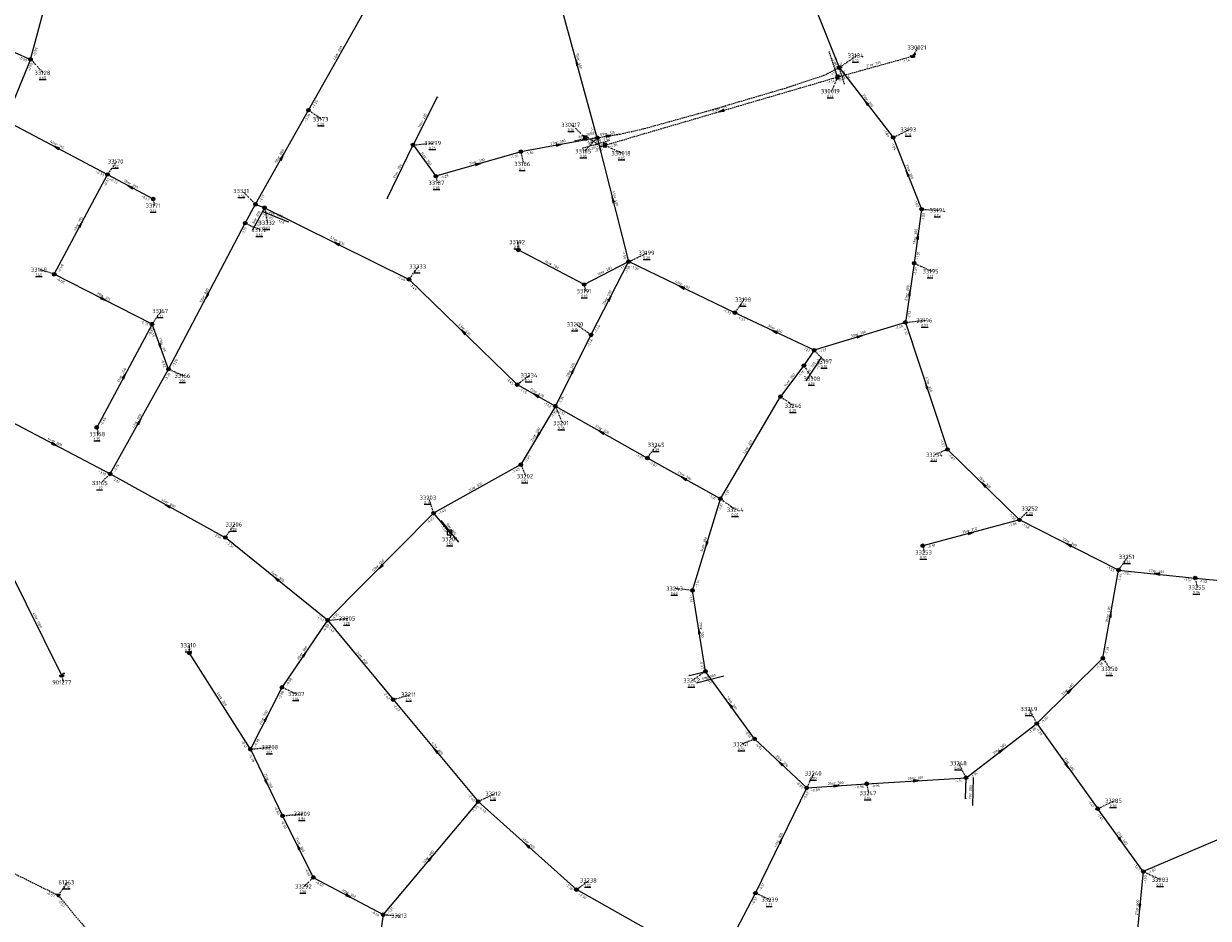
# Model space of a CAD drawing. Extents: x 188323 to 208361, y 565368 to 574910.
# Tile 43 of 256: x 199667 to 200082, y 567449 to 567763. Entities that reach past the tile are written whole.
import ezdxf

# ---------------------------------------------------------------- set-up
doc = ezdxf.new("R2010")
doc.units = 0
doc.linetypes.add('DASHDOT', pattern=[1, 0.5, -0.25, 0, -0.25])
doc.linetypes.add('DASHED', pattern=[0.75, 0.5, -0.25])
doc.layers.get('0').update_dxf_attribs({"linetype": 'CONTINUOUS'})
for name, color, linetype in [('RIO-AFM', 7, 'CONTINUOUS'), ('RIO-BOK', 7, 'CONTINUOUS'), ('RIO-DET', 7, 'CONTINUOUS'), ('RIO-KNP', 7, 'CONTINUOUS'), ('RIO-KNR', 7, 'CONTINUOUS'), ('RIO-LAG', 7, 'CONTINUOUS'), ('RIO-LAG_0B', 7, 'CONTINUOUS'), ('RIO-LAG_1B', 7, 'DASHED'), ('RIO-LAG_2B', 7, 'DASHED'), ('RIO-LEN', 7, 'CONTINUOUS'), ('RIO-MVD', 1, 'CONTINUOUS'), ('RIO-VRB', 6, 'DASHDOT'), ('RIO-VRH', 7, 'CONTINUOUS')]:
    doc.layers.add(name, color=color, linetype=linetype)
doc.styles.add('RIO-TXT', font='isocp.shx')

# ---------------------------------------------------------------- blocks, each defined once
blk = doc.blocks.new('L_VHR')
blk.add_lwpolyline([(-0.5, 0), (0.5, 0), (-0.5, 0.15), (-0.5, -0.15), (0.5, 0)])
blk = doc.blocks.new('K_FIC')
blk.add_circle((0, 0), 0.0625)
at = {"style": 'RIO-TXT', "flags": 1}
blk.add_attdef('KNOOPNAAM', (2, 2), '', height=1, dxfattribs=at)
blk = doc.blocks.new('K_IPR')
blk.add_lwpolyline([(-0.5, -0.5), (0.5, -0.5), (0.5, 0.5), (-0.5, 0.5)], close=True)
blk.add_solid([(-0.5, 0.5), (0.5, 0.5), (-0.5, -0.5), (0.5, -0.5)])
at = {"style": 'RIO-TXT', "flags": 1}
blk.add_attdef('KNOOPNAAM', (2, 2), '', height=1, dxfattribs=at)
blk = doc.blocks.new('K_UTB')
blk.add_lwpolyline([(0.5, 0.15), (0.5, -0.3), (-0.5, -0.3), (-0.5, 0.15), (-0.45, 0.15), (-0.45, -0.25), (0, -0.25), (0.45, -0.25), (0.45, 0.15)], close=True)
blk.add_lwpolyline([(0.85, 0.6), (0.55, 0.65), (0.614828, 0.459583), (0.850842, 0.598937)])
blk.add_arc((0.85, -0.25), 0.85, 90, 180)
at = {"style": 'RIO-TXT', "flags": 1}
blk.add_attdef('KNOOPNAAM', (2, 2), '', height=1, dxfattribs=at)
blk = doc.blocks.new('K_IPG')
blk.add_circle((0, 0), 0.5)
for points in [[(0, 0), (-0.5, 0), (-0.433013, 0.25)], [(0, 0), (-0.433013, -0.25), (-0.5, 0)], [(0, 0), (-0.433013, 0.25), (-0.25, 0.433013)], [(0, 0), (-0.25, -0.433013), (-0.433013, -0.25)], [(0, 0), (-0.25, 0.433013), (0, 0.5)], [(0, 0), (0, -0.5), (-0.25, -0.433013)], [(0, 0), (0, 0.5), (0.25, 0.433013)], [(0, 0), (0.25, 0.433013), (0.433013, 0.25)], [(0, 0), (0.433013, 0.25), (0.5, 0)], [(0, 0), (0.5, 0), (0.433013, -0.25)], [(0, 0), (0.433013, -0.25), (0.25, -0.433013)], [(0, 0), (0.25, -0.433013), (0, -0.5)]]:
    blk.add_solid(points)
at = {"style": 'RIO-TXT', "flags": 1}
blk.add_attdef('KNOOPNAAM', (2, 2), '', height=1, dxfattribs=at)
blk = doc.blocks.new('K_DIV')
for p, q in [((-0.65, 0.65), (-0.65, -0.65)), ((0.65, 0.65), (-0.65, 0.65)), ((0.65, -0.65), (0.65, 0.65)), ((-0.65, -0.65), (0.65, -0.65))]:
    blk.add_line(p, q)
blk = doc.blocks.new('K_IPD')
blk.add_lwpolyline([(-0.496027, 0.307994), (0.503973, 0.307994), (0.003973, -0.558031)], close=True)
blk.add_solid([(-0.496027, 0.307994), (0.503973, 0.307994), (0.003973, -0.558031)])
at = {"style": 'RIO-TXT', "flags": 1}
blk.add_attdef('KNOOPNAAM', (2, 2), '', height=1, dxfattribs=at)
blk = doc.blocks.new('551_03______330016____330017_')
at = {"layer": 'RIO-LAG_1B'}
blk.add_line((0, 0), (9.426, 2.755), dxfattribs=at)
at = {"layer": 'RIO-AFM', "style": 'RIO-TXT'}
blk.add_text('r 200', height=0.9, rotation=16.2901, dxfattribs=at).set_placement((3.536, 1.5544))
at = {"layer": 'RIO-BOK', "style": 'RIO-TXT'}
for p in [(1.7363, -0.9511), (5.8828, 0.2608)]:
    blk.add_text('-1.20', height=0.9, rotation=16.2901, dxfattribs=at).set_placement(p)
at = {"layer": 'RIO-LEN', "style": 'RIO-TXT'}
blk.add_text('4m', height=0.9, rotation=16.2901, dxfattribs=at).set_placement((1.9811, 1.0999))
blk = doc.blocks.new('552_03______330019____330020_')
at = {"layer": 'RIO-LAG_1B'}
blk.add_line((0, 0), (-3.077, 9.326), dxfattribs=at)
at = {"layer": 'RIO-AFM', "style": 'RIO-TXT'}
blk.add_text('r 315', height=0.9, rotation=288.246, dxfattribs=at).set_placement((-1.4012, 5.8459))
at = {"layer": 'RIO-BOK', "style": 'RIO-TXT'}
for p in [(-3.9674, 7.5578), (-2.6128, 3.4557)]:
    blk.add_text('-1.14', height=0.9, rotation=288.246, dxfattribs=at).set_placement(p)
at = {"layer": 'RIO-LEN', "style": 'RIO-TXT'}
blk.add_text('9m', height=0.9, rotation=288.246, dxfattribs=at).set_placement((-1.9092, 7.3842))
blk = doc.blocks.new('565_03______33172_____33331_')
at = {"layer": 'RIO-LAG_0B'}
blk.add_line((0, 0), (4.663, 8.642), dxfattribs=at)
at = {"layer": 'RIO-AFM', "style": 'RIO-TXT'}
blk.add_text('r 800', height=0.9, rotation=61.642, dxfattribs=at).set_placement((1.3786, 3.6077))
at = {"layer": 'RIO-BOK', "style": 'RIO-TXT'}
for p in [(3.9478, 4.368), (1.8968, 0.567)]:
    blk.add_text('-3.17', height=0.9, rotation=61.642, dxfattribs=at).set_placement(p)
at = {"layer": 'RIO-LEN', "style": 'RIO-TXT'}
blk.add_text('8m', height=0.9, rotation=61.642, dxfattribs=at).set_placement((0.6093, 2.182))
blk = doc.blocks.new('566_03______33197_____33308_')
at = {"layer": 'RIO-LAG_0B'}
blk.add_line((0, 0), (-5.453, -8.169), dxfattribs=at)
at = {"layer": 'RIO-AFM', "style": 'RIO-TXT'}
blk.add_text('r 300', height=0.9, rotation=416.2552, dxfattribs=at).set_placement((-3.7434, -4.7048))
at = {"layer": 'RIO-BOK', "style": 'RIO-TXT'}
blk.add_text('-1.16', height=0.9, rotation=416.2552, dxfattribs=at).set_placement((-1.1139, -4.1866))
at = {"layer": 'RIO-LEN', "style": 'RIO-TXT'}
blk.add_text('6m', height=0.9, rotation=416.2552, dxfattribs=at).set_placement((-4.6423, -6.0525))
blk = doc.blocks.new('567_03______33203_____33204_')
at = {"layer": 'RIO-LAG_0B'}
blk.add_line((0, 0), (6.222, -7.599), dxfattribs=at)
at = {"layer": 'RIO-AFM', "style": 'RIO-TXT'}
blk.add_text('r 300', height=0.9, rotation=309.2806, dxfattribs=at).set_placement((2.8137, -2.647))
at = {"layer": 'RIO-BOK', "style": 'RIO-TXT'}
blk.add_text('-1.45', height=0.9, rotation=309.2806, dxfattribs=at).set_placement((-0.1964, -1.97))
at = {"layer": 'RIO-LEN', "style": 'RIO-TXT'}
blk.add_text('9m', height=0.9, rotation=309.2806, dxfattribs=at).set_placement((1.7873, -1.3936))
blk = doc.blocks.new('569_03______33324_____33242_')
at = {"layer": 'RIO-LAG_0B'}
blk.add_line((0, 0), (9.517, 2.421), dxfattribs=at)
at = {"layer": 'RIO-AFM', "style": 'RIO-TXT'}
blk.add_text('r 300', height=0.9, rotation=14.2727, dxfattribs=at).set_placement((3.5886, 1.4289))
at = {"layer": 'RIO-LEN', "style": 'RIO-TXT'}
blk.add_text('6m', height=0.9, rotation=14.2727, dxfattribs=at).set_placement((2.0186, 1.0295))
blk = doc.blocks.new('570_03______33325_____33248_')
at = {"layer": 'RIO-LAG_0B'}
blk.add_line((0, 0), (0.201, 9.818), dxfattribs=at)
at = {"layer": 'RIO-AFM', "style": 'RIO-TXT'}
blk.add_text('r 300', height=0.9, rotation=88.8171, dxfattribs=at).set_placement((-0.4214, 3.8395))
at = {"layer": 'RIO-LEN', "style": 'RIO-TXT'}
blk.add_text('7m', height=0.9, rotation=88.8171, dxfattribs=at).set_placement((-0.4546, 2.2199))
blk = doc.blocks.new('574_03______33331_____33332_')
at = {"layer": 'RIO-LAG_0B'}
blk.add_line((0, 0), (9.102, -3.687), dxfattribs=at)
at = {"layer": 'RIO-AFM', "style": 'RIO-TXT'}
blk.add_text('r 630', height=0.9, rotation=337.9173, dxfattribs=at).set_placement((3.7377, -0.9744))
at = {"layer": 'RIO-BOK', "style": 'RIO-TXT'}
for p in [(0.7719, -1.8231), (4.7759, -3.4448)]:
    blk.add_text('-1.65', height=0.9, rotation=337.9173, dxfattribs=at).set_placement(p)
at = {"layer": 'RIO-LEN', "style": 'RIO-TXT'}
blk.add_text('3m', height=0.9, rotation=337.9173, dxfattribs=at).set_placement((2.2361, -0.3662))

msp = doc.modelspace()

# ---------------------------------------------------------------- linework, layer by layer
at = {"layer": 'RIO-LAG'}
msp.add_line((199679.904, 567534.528), (199661.408, 567572.096), dxfattribs=at)
at = {"layer": 'RIO-LAG_0B'}
for p, q in [((199668.992, 567750.784), (199677.6, 567783.296)), ((199938.208, 567784.32), (199952.704, 567747.904)), ((199867.808, 567723.328), (199853.296, 567776.192)), ((199766.496, 567732.992), (199788.896, 567772.608)), ((199642.896, 567762.304), (199668.992, 567750.784)), ((199668.992, 567750.784), (199660.192, 567729.408)), ((199952.704, 567747.904), (199971.6, 567723.392)), ((199811.696, 567737.536), (199803.184, 567720.768)), ((199747.92, 567699.968), (199766.496, 567732.992)), ((199660.192, 567729.408), (199696, 567710.4)), ((199794.128, 567702.016), (199803.184, 567720.768)), ((199803.184, 567720.768), (199811.2, 567709.824)), ((199867.808, 567723.328), (199840.992, 567718.4)), ((199867.808, 567723.328), (199878.8, 567679.808)), ((199971.6, 567723.392), (199981.6, 567698.176)), ((199840.992, 567718.4), (199811.2, 567709.824)), ((199677.296, 567675.392), (199696, 567710.4)), ((199696, 567710.4), (199712, 567701.824)), ((199744.304, 567693.312), (199747.92, 567699.968)), ((199747.92, 567699.968), (199751.056, 567698.752)), ((199751.056, 567698.752), (199801.776, 567673.6)), ((199981.6, 567698.176), (199979.008, 567679.296)), ((199717.408, 567642.112), (199744.304, 567693.312)), ((199863.2, 567671.808), (199840.096, 567683.904)), ((199863.2, 567671.808), (199878.8, 567679.808)), ((199878.8, 567679.808), (199865.6, 567654.08)), ((199916.096, 567661.888), (199878.8, 567679.808)), ((199979.008, 567679.296), (199975.904, 567658.496)), ((199711.6, 567657.92), (199677.296, 567675.392)), ((199801.776, 567673.6), (199839.696, 567636.672)), ((199943.904, 567648.704), (199916.096, 567661.888)), ((199711.6, 567657.92), (199692.192, 567621.632)), ((199717.408, 567642.112), (199711.6, 567657.92)), ((199975.904, 567658.496), (199943.904, 567648.704)), ((199975.904, 567658.496), (199990.704, 567613.888)), ((199865.6, 567654.08), (199853.104, 567629.12)), ((199943.904, 567648.704), (199940.304, 567643.328)), ((199696.896, 567605.312), (199717.408, 567642.112)), ((199940.304, 567643.328), (199932.096, 567632.448)), ((199839.696, 567636.672), (199853.104, 567629.12)), ((199911.008, 567596.608), (199932.096, 567632.448)), ((199853.104, 567629.12), (199840.992, 567608.576)), ((199853.104, 567629.12), (199885.408, 567610.88)), ((199657.792, 567625.92), (199696.896, 567605.312)), ((200015.904, 567589.184), (199990.704, 567613.888)), ((199840.992, 567608.576), (199810.4, 567591.488)), ((199911.008, 567596.608), (199885.408, 567610.88)), ((199696.896, 567605.312), (199737.296, 567582.976)), ((199901.2, 567564.416), (199911.008, 567596.608)), ((199810.4, 567591.488), (199773.2, 567553.92)), ((199810.4, 567591.488), (199815.92, 567584.768)), ((200015.904, 567589.184), (199982, 567580.096)), ((200050.704, 567571.584), (200015.904, 567589.184)), ((199773.2, 567553.92), (199737.296, 567582.976)), ((200045.2, 567540.608), (200050.704, 567571.584)), ((200050.704, 567571.584), (200077.6, 567568.768)), ((200077.6, 567568.768), (200100.496, 567566.592)), ((199905.792, 567536), (199901.2, 567564.416)), ((199773.2, 567553.92), (199757.2, 567530.368)), ((199773.2, 567553.92), (199796.192, 567526.08)), ((199746.096, 567508.672), (199724.704, 567542.4)), ((200022, 567517.696), (200045.2, 567540.608)), ((199900.144, 567534.592), (199905.792, 567536)), ((199923.008, 567512.32), (199905.792, 567536)), ((199757.2, 567530.368), (199746.096, 567508.672)), ((199796.192, 567526.08), (199826, 567490.304)), ((199997.2, 567498.688), (200022, 567517.696)), ((200022, 567517.696), (200043.392, 567487.808)), ((199941.296, 567495.104), (199923.008, 567512.32)), ((199746.096, 567508.672), (199757.408, 567485.312)), ((199923.296, 567458.176), (199941.296, 567495.104)), ((199941.296, 567495.104), (199962.304, 567496.576)), ((199962.304, 567496.576), (199997.2, 567498.688)), ((199997.056, 567491.392), (199997.2, 567498.688)), ((199826, 567490.304), (199792.704, 567450.624)), ((199826, 567490.304), (199860.496, 567459.392)), ((200059.392, 567465.728), (200043.392, 567487.808)), ((200114.096, 567489.216), (200059.392, 567465.728)), ((199757.408, 567485.312), (199768.192, 567463.68)), ((199768.192, 567463.68), (199792.704, 567450.624)), ((200059.392, 567465.728), (200056.896, 567440.896)), ((199909.504, 567431.872), (199860.496, 567459.392)), ((199909.504, 567431.872), (199923.296, 567458.176)), ((199792.704, 567450.624), (199788.4, 567420.416))]:
    msp.add_line(p, q, dxfattribs=at)
at = {"layer": 'RIO-LAG_1B'}
for p, q in [((199952.112, 567744.64), (199949.216, 567753.408)), ((199952.112, 567744.64), (199978.464, 567751.936)), ((199870.496, 567720.704), (199952.112, 567744.64)), ((199860.144, 567722.24), (199863.632, 567723.2))]:
    msp.add_line(p, q, dxfattribs=at)
msp.add_lwpolyline([(199863.632, 567723.2), (199864.464, 567723.456), (199869.168, 567720.256), (199870.496, 567720.704)], dxfattribs=at)
at = {"layer": 'RIO-LAG_2B'}
for p, q in [((199632.992, 567480), (199678.704, 567457.408)), ((199678.704, 567457.408), (199698.4, 567433.6))]:
    msp.add_line(p, q, dxfattribs=at)
msp.add_lwpolyline([(199867.808, 567723.328), (199875.872, 567724.608), (199884.32, 567726.528), (199905.296, 567732.352), (199934.224, 567740.864), (199947.28, 567745.216), (199952.704, 567747.904)], dxfattribs=at)
at = {"layer": 'RIO-VRB'}
for p, q in [((199978.46, 567751.94), (199980.4364, 567754.9958)), ((199669, 567750.8), (199673.5472, 567746.0798)), ((199952.7, 567747.9), (199958.8269, 567752.1378)), ((199952.11, 567744.64), (199950.0347, 567739.6305)), ((199766.5, 567733), (199771.1534, 567729.7947)), ((199863.63, 567723.23), (199858.9753, 567727.8338)), ((199971.6, 567723.4), (199977.3086, 567726.178)), ((199803.19, 567720.75), (199810.265, 567721.45)), ((199867.8, 567723.3), (199863.2545, 567718.5784)), ((199870.49, 567720.7), (199876.6169, 567717.8622)), ((199841, 567718.4), (199841.8806, 567714.102)), ((199696, 567710.4), (199699.2618, 567714.988)), ((199811.2, 567709.8), (199811.7335, 567707.4716)), ((199747.92, 567700), (199743.2653, 567704.6038)), ((199712, 567701.8), (199712.5335, 567699.4716)), ((199751.05, 567698.73), (199752.1041, 567693.4471)), ((199981.6, 567698.2), (199987.5827, 567697.845)), ((199744.31, 567693.31), (199749.5709, 567690.9722)), ((199840.1, 567683.9), (199840.0997, 567686.675)), ((199878.8, 567679.8), (199885.4482, 567682.92)), ((199801.78, 567673.58), (199805.0418, 567678.168)), ((199979, 567679.3), (199985.1269, 567676.4622)), ((199677.3, 567675.4), (199672.3018, 567676.9798)), ((199863.2, 567671.8), (199863.7335, 567669.4716)), ((199916.1, 567661.9), (199919.3618, 567666.488)), ((199711.6, 567657.9), (199714.8618, 567662.488)), ((199865.6, 567654.1), (199860.3381, 567657.8361)), ((199975.9, 567658.5), (199982.975, 567659.2)), ((199943.9, 567648.7), (199947.8045, 567644.7459)), ((199717.4, 567642.1), (199722.6609, 567639.7622)), ((199940.3, 567643.31), (199943.3369, 567638.7486)), ((199839.69, 567636.68), (199844.0849, 567639.9177)), ((199932.09, 567632.44), (199936.7434, 567629.2347)), ((199853.1, 567629.1), (199855.519, 567623.1514)), ((199692.2, 567621.6), (199692.7335, 567619.2716)), ((199885.4, 567610.9), (199888.6618, 567615.488)), ((199990.7, 567613.9), (199986.3059, 567612.0609)), ((199841, 567608.6), (199842.7352, 567604.5308)), ((199696.9, 567605.3), (199693.6394, 567602.111)), ((199810.4, 567591.5), (199808.6633, 567596.9686)), ((199911, 567596.6), (199916.4194, 567592.7519)), ((200015.9, 567589.2), (200019.7874, 567593.1624)), ((199737.3, 567583), (199740.5618, 567587.588)), ((199815.92, 567584.75), (199816.4535, 567582.4216)), ((199982, 567580.1), (199982.5335, 567577.7716)), ((200050.7, 567571.6), (200053.9618, 567576.188)), ((200077.6, 567568.8), (200078.3071, 567565.4868)), ((199901.2, 567564.4), (199895.125, 567565.0981)), ((199773.2, 567553.9), (199780.275, 567554.6)), ((199724.7, 567542.4), (199724.6997, 567545.175)), ((200045.2, 567540.6), (200047.737, 567536.9047)), ((199679.9, 567534.5), (199680.4335, 567532.1716)), ((199905.8, 567536), (199901.1478, 567532.7933)), ((199757.2, 567530.4), (199762.4609, 567528.0622)), ((199796.2, 567526.1), (199802.1827, 567527.855)), ((200022, 567517.7), (200019.4616, 567522.7945)), ((199923, 567512.3), (199918.6059, 567510.4609)), ((199746.1, 567508.7), (199753.175, 567509.4)), ((199997.2, 567498.7), (199994.6616, 567503.7945)), ((199941.3, 567495.1), (199943.837, 567500.1953)), ((199962.3, 567496.6), (199963.0071, 567493.2868)), ((199826, 567490.3), (199831.7086, 567493.078)), ((200043.4, 567487.8), (200049.1086, 567490.578)), ((199757.4, 567485.3), (199764.475, 567486)), ((199678.7, 567457.4), (199681.9618, 567461.988)), ((199768.2, 567463.7), (199764.9394, 567460.511)), ((199860.5, 567459.4), (199864.8949, 567462.6377)), ((200059.4, 567465.7), (200065.5269, 567462.8622)), ((199923.3, 567458.2), (199928.5609, 567455.8622)), ((199792.7, 567450.6), (199798.6827, 567450.245))]:
    msp.add_line(p, q, dxfattribs=at)

# ---------------------------------------------------------------- block references
at = {"layer": 'RIO-DET'}
for name, p in [('552_03______330019____330020_', (199954.608, 567742.144)), ('551_03______330016____330017_', (199862.64, 567719.68)), ('565_03______33172_____33331_', (199746.816, 567690.816)), ('574_03______33331_____33332_', (199750.416, 567697.472)), ('566_03______33197_____33308_', (199946.4, 567646.208)), ('567_03______33203_____33204_', (199812.896, 567588.992)), ('569_03______33324_____33242_', (199902.64, 567532.032)), ('570_03______33325_____33248_', (199999.552, 567488.896))]:
    msp.add_blockref(name, p, dxfattribs=at)
at = {"layer": 'RIO-KNP', "xscale": 1.25, "yscale": 1.25, "zscale": 1.25}
for name, p in [('K_FIC', (199949.216, 567753.408)), ('K_UTB', (199978.464, 567751.936)), ('K_IPG', (199668.992, 567750.784)), ('K_IPG', (199952.704, 567747.904)), ('K_IPR', (199952.112, 567744.64)), ('K_FIC', (199811.696, 567737.536)), ('K_IPG', (199766.496, 567732.992)), ('K_IPR', (199863.632, 567723.2)), ('K_IPG', (199867.808, 567723.328)), ('K_IPG', (199971.6, 567723.392)), ('K_IPG', (199803.184, 567720.768)), ('K_FIC', (199860.144, 567722.24)), ('K_IPR', (199870.496, 567720.704)), ('K_IPG', (199840.992, 567718.4)), ('K_IPG', (199696, 567710.4)), ('K_IPG', (199811.2, 567709.824)), ('K_IPG', (199712, 567701.824)), ('K_IPG', (199747.92, 567699.968)), ('K_IPG', (199751.056, 567698.752)), ('K_FIC', (199794.128, 567702.016)), ('K_IPG', (199981.6, 567698.176)), ('K_IPG', (199744.304, 567693.312)), ('K_IPG', (199840.096, 567683.904)), ('K_IPG', (199878.8, 567679.808)), ('K_IPG', (199979.008, 567679.296)), ('K_IPG', (199677.296, 567675.392)), ('K_IPG', (199801.776, 567673.6)), ('K_IPG', (199863.2, 567671.808)), ('K_IPG', (199916.096, 567661.888)), ('K_IPG', (199711.6, 567657.92)), ('K_IPG', (199975.904, 567658.496)), ('K_IPG', (199865.6, 567654.08)), ('K_IPG', (199943.904, 567648.704)), ('K_IPG', (199717.408, 567642.112)), ('K_IPG', (199940.304, 567643.328)), ('K_IPG', (199839.696, 567636.672)), ('K_IPG', (199932.096, 567632.448)), ('K_IPG', (199853.104, 567629.12)), ('K_IPG', (199692.192, 567621.632)), ('K_IPG', (199885.408, 567610.88)), ('K_IPG', (199990.704, 567613.888)), ('K_IPG', (199840.992, 567608.576)), ('K_IPG', (199696.896, 567605.312)), ('K_IPG', (199911.008, 567596.608)), ('K_IPG', (199810.4, 567591.488)), ('K_IPG', (200015.904, 567589.184)), ('K_IPG', (199737.296, 567582.976)), ('K_DIV', (199815.92, 567584.768)), ('K_IPG', (199982, 567580.096)), ('K_IPG', (200050.704, 567571.584)), ('K_IPG', (200077.6, 567568.768)), ('K_IPG', (199901.2, 567564.416)), ('K_IPG', (199773.2, 567553.92)), ('K_IPG', (199724.704, 567542.4)), ('K_IPG', (200045.2, 567540.608)), ('K_IPG', (199905.792, 567536)), ('K_UTB', (199679.904, 567534.528)), ('K_FIC', (199900.144, 567534.592)), ('K_IPG', (199757.2, 567530.368)), ('K_IPG', (199796.192, 567526.08)), ('K_IPG', (200022, 567517.696)), ('K_IPG', (199923.008, 567512.32)), ('K_IPG', (199746.096, 567508.672)), ('K_IPG', (199997.2, 567498.688)), ('K_IPG', (199941.296, 567495.104)), ('K_IPG', (199962.304, 567496.576)), ('K_IPG', (199826, 567490.304)), ('K_FIC', (199997.056, 567491.392)), ('K_IPG', (200043.392, 567487.808)), ('K_IPG', (199757.408, 567485.312)), ('K_IPG', (200059.392, 567465.728)), ('K_IPG', (199768.192, 567463.68)), ('K_IPD', (199678.704, 567457.408)), ('K_IPG', (199860.496, 567459.392)), ('K_IPG', (199923.296, 567458.176)), ('K_IPG', (199792.704, 567450.624))]:
    msp.add_blockref(name, p, dxfattribs=at)
at = {"layer": 'RIO-VRH'}
for p, xscale, yscale, zscale, rotation in [((199860.55, 567749.75), 2, 2, 2, 105.3359), ((199962.15, 567735.65), 2, 2, 2, 487.6529), ((199911.3, 567732.67), 2, 2, 2, 196.3453), ((199871.84, 567723.945), 2, 2, 2, 9.07), ((199678.1, 567719.9), 2, 2, 2, 512.0468), ((199854.4, 567720.85), 2, 2, 2, 370.3602), ((199864.05, 567723.345), -0.381, -0.381, -0.381, 15.3113), ((199757.21, 567716.5), 2, 2, 2, 60.6131), ((199826.1, 567714.1), 2, 2, 2, 376.096), ((199976.6, 567710.8), 2, 2, 2, 471.6513), ((199704, 567706.1), 2, 2, 2, 511.7448), ((199873.3, 567701.55), 2, 2, 2, 464.1987), ((199686.65, 567692.9), 2, 2, 2, 61.8788), ((199776.415, 567686.155), 2, 2, 2, 513.6322), ((199980.3, 567688.75), 2, 2, 2, 442.1589), ((199897.45, 567670.85), 2, 2, 2, 154.3666), ((199977.45, 567668.9), 2, 2, 2, 441.5149), ((199694.45, 567666.65), 2, 2, 2, 332.9719), ((199730.855, 567667.705), 2, 2, 2, 242.2726), ((199872.2, 567666.95), 2, 2, 2, 422.8078), ((199820.735, 567655.13), 2, 2, 2, 495.778), ((199930, 567655.3), 2, 2, 2, 154.6033), ((199959.9, 567653.6), 2, 2, 2, 377.0255), ((199714.5, 567650), 2, 2, 2, 290.1646), ((199701.9, 567639.75), 2, 2, 2, 421.8721), ((199859.35, 567641.6), 2, 2, 2, 423.4286), ((199983.3, 567636.2), 2, 2, 2, 468.3651), ((199846.395, 567632.89), 2, 2, 2, 510.5257), ((199707.15, 567623.7), 2, 2, 2, 60.8732), ((199847.05, 567618.85), 2, 2, 2, 239.443), ((199869.25, 567620), 2, 2, 2, 510.6031), ((199677.35, 567615.6), 2, 2, 2, 332.2201), ((199898.2, 567603.75), 2, 2, 2, 150.8155), ((200003.3, 567601.55), 2, 2, 2, 135.5786), ((199717.1, 567594.15), 2, 2, 2, 511.1051), ((199998.95, 567584.65), 2, 2, 2, 375.0245), ((199906.1, 567580.5), 2, 2, 2, 253.0651), ((200033.3, 567580.4), 2, 2, 2, 153.1748), ((199791.8, 567572.7), 2, 2, 2, 225.3018), ((200064.15, 567570.2), 2, 2, 2, 534.0581), ((199755.25, 567568.45), 2, 2, 2, 140.9762), ((200047.95, 567556.1), 2, 2, 2, 79.9313), ((199903.5, 567550.2), 2, 2, 2, 99.2085), ((199765.2, 567542.15), 2, 2, 2, 415.7454), ((200033.6, 567529.15), 2, 2, 2, 44.6226), ((199914.4, 567524.15), 2, 2, 2, 125.9753), ((199751.65, 567519.55), 2, 2, 2, 422.903), ((199811.1, 567508.2), 2, 2, 2, 489.7791), ((200009.6, 567508.2), 2, 2, 2, 37.453), ((199932.15, 567503.7), 2, 2, 2, 136.7792), ((200032.7, 567502.75), 2, 2, 2, 305.5975), ((199751.75, 567497), 2, 2, 2, 295.7827), ((199951.8, 567495.85), 2, 2, 2, 4.0852), ((199979.75, 567497.65), 2, 2, 2, 3.4431), ((199762.8, 567474.5), 2, 2, 2, 476.5714), ((199843.25, 567474.85), 2, 2, 2, 498.1549), ((199932.3, 567476.65), 2, 2, 2, 63.9902), ((200051.4, 567476.75), 2, 2, 2, 305.9093), ((199809.35, 567470.45), 2, 2, 2, 410.0053), ((199780.45, 567457.15), 2, 2, 2, 331.8697), ((200058.15, 567453.3), 2, 2, 2, 264.2352)]:
    msp.add_blockref('L_VHR', p, dxfattribs=dict(at, xscale=xscale, yscale=yscale, zscale=zscale, rotation=rotation))

# ---------------------------------------------------------------- texts
at = {"layer": 'RIO-AFM', "style": 'RIO-TXT'}
for s, rotation, p in [('r 800', 60.4989, (199776.8659, 567752.3411)), ('r 400', 285.3359, (199860.8343, 567750.6682)), ('r 315', 15.4833, (199964.3707, 567748.5555)), ('r 300', 307.6529, (199962.0581, 567736.6029)), ('r 315', 16.3453, (199910.3819, 567732.9218)), ('r 200', 423.143, (199806.628, 567728.6603)), ('r 200', 15.3113, (199862.8759, 567723.5419)), ('r 315', 9.07, (199870.9612, 567724.311)), ('r 315', 332.0468, (199677.6243, 567720.7325)), ('r 300', 370.3602, (199853.5115, 567721.2041)), ('r 800', 60.6131, (199756.3769, 567716.0395)), ('r 300', 306.1912, (199807.123, 567716.2268)), ('r 300', 376.096, (199825.1802, 567714.3647)), ('r 200', 64.2037, (199797.8574, 567710.8632)), ('r 300', 291.6513, (199976.7733, 567711.7408)), ('r 250', 331.7448, (199703.5252, 567706.9288)), ('r 400', 284.1987, (199873.5994, 567702.4616)), ('r 315', 61.8788, (199685.8272, 567692.4211)), ('r 300', 442.1589, (199979.6887, 567688.0157)), ('r 630', 333.6322, (199775.9189, 567686.9785)), ('r 200', 332.3568, (199851.1678, 567678.6758)), ('r 200', 27.1469, (199870.0509, 567675.8752)), ('r 800', 62.2725, (199730.0354, 567667.2202)), ('r 400', 334.3666, (199896.941, 567671.6628)), ('r 300', 441.5149, (199976.8299, 567668.1729)), ('r 315', 332.9719, (199693.9607, 567667.4741)), ('r 500', 422.8078, (199871.3772, 567666.4613)), ('r 630', 315.778, (199820.5143, 567656.0652)), ('r 400', 334.6033, (199929.4862, 567656.1077)), ('r 300', 377.0255, (199958.9754, 567653.8503)), ('r 315', 290.1646, (199714.6945, 567650.935)), ('r 250', 421.8721, (199701.0659, 567639.2766)), ('r 500', 423.4286, (199858.5328, 567641.1023)), ('r 300', 412.9313, (199935.3046, 567637.5321)), ('r 300', 288.3651, (199983.5329, 567637.1312)), ('r 630', 330.5257, (199845.9378, 567633.7278)), ('r 800', 60.8732, (199706.3189, 567623.2355)), ('r 500', 419.4431, (199846.2013, 567618.4097)), ('r 300', 330.6031, (199868.7948, 567620.8433)), ('r 800', 332.2201, (199676.8722, 567616.4321)), ('r 300', 59.5194, (199920.7031, 567614.0752)), ('r 300', 330.8155, (199897.7407, 567604.5894)), ('r 500', 389.1945, (199824.7433, 567600.1003)), ('r 300', 315.5786, (200003.0787, 567602.482)), ('r 800', 331.1051, (199716.6387, 567594.9919)), ('r 250', 375.0245, (199998.035, 567584.9331)), ('r 300', 73.0651, (199905.3858, 567579.8706)), ('r 300', 333.1748, (200032.8078, 567581.2225)), ('r 500', 405.3018, (199790.863, 567572.487)), ('r 800', 320.9762, (199754.944, 567569.3598)), ('r 300', 354.0581, (200063.3965, 567570.7892)), ('r 400', 79.9313, (200047.3162, 567555.3898)), ('r 1000', 296.2046, (199670.6329, 567554.4959)), ('r 300', 279.2086, (199903.8725, 567551.0812)), ('r 300', 415.7454, (199764.3235, 567541.7661)), ('r 800', 309.6073, (199784.5772, 567540.95)), ('r 400', 44.6226, (200032.6722, 567528.9368)), ('r 300', 302.422, (199735.3978, 567526.5088)), ('r 300', 305.9753, (199914.3357, 567525.1048)), ('r 300', 422.903, (199750.8294, 567519.0596)), ('r 800', 309.7791, (199810.9766, 567509.152)), ('r 300', 37.453, (200008.6527, 567508.1041)), ('r 300', 316.7792, (199931.907, 567504.6248)), ('r 400', 305.5975, (200032.644, 567503.7064)), ('r 300', 3.4431, (199978.9114, 567498.1004)), ('r 300', 295.7827, (199751.8547, 567497.9507)), ('r 300', 4.0852, (199950.9563, 567496.291)), ('r 300', 63.9902, (199931.4955, 567476.1412)), ('r 300', 296.5714, (199762.8911, 567475.4517)), ('r 800', 318.1549, (199842.9892, 567475.7738)), ('r 400', 305.9093, (200051.3362, 567477.7046)), ('r 400', 410.0053, (199808.4338, 567470.1605)), ('r 300', 331.8697, (199779.975, 567457.9804)), ('r 600', 444.2352, (200057.5639, 567452.5444))]:
    msp.add_text(s, height=0.9, rotation=rotation, dxfattribs=at).set_placement(p)
at = {"layer": 'RIO-BOK', "style": 'RIO-TXT'}
for s, rotation, p in [('-0.99', 75.1708, (199670.7115, 567751.7951)), ('-0.99', 336.2235, (199664.6902, 567751.186)), ('-0.99', 427.64, (199668.7243, 567746.4802)), ('-1.85', 291.7268, (199949.9027, 567751.1991)), ('-1.14', 15.4833, (199974.8819, 567749.496)), ('-1.52', 26.4777, (199949.6539, 567744.8185)), ('-1.85', 307.6529, (199952.4477, 567745.9364)), ('-1.14', 15.4833, (199953.8327, 567743.6645)), ('-1.14', 16.3453, (199948.5691, 567742.1424)), ('-3.26', 60.4989, (199768.4077, 567733.5291)), ('-3.26', 60.6131, (199765.7083, 567728.7403)), ('-1.20', 15.3113, (199865.3498, 567722.2494)), ('-1.56', 285.3359, (199865.3971, 567726.8922)), ('-1.84', 307.6529, (199968.0006, 567725.8017)), ('-1.56', 370.3602, (199864.0164, 567721.1999)), ('-1.56', 284.1987, (199866.787, 567721.5991)), ('-1.36', 17.6483, (199867.0071, 567718.1226)), ('-1.42', 9.07, (199869.403, 567722.1382)), ('-1.36', 16.3453, (199872.2272, 567719.7506)), ('-1.84', 291.6513, (199970.8162, 567721.582)), ('-1.36', 376.096, (199837.4447, 567715.9346)), ('-1.36', 370.3602, (199842.6295, 567717.2756)), ('-0.73', 332.0468, (199691.7331, 567711.1057)), ('-0.73', 61.8788, (199695.3024, 567706.1235)), ('-0.73', 331.7448, (199696.5713, 567708.5045)), ('-1.29', 376.096, (199812.9337, 567708.8441)), ('-0.67', 331.7448, (199707.7299, 567702.5159)), ('-3.17', 60.6131, (199749.8267, 567700.5329)), ('-1.83', 291.6513, (199978.8, 567701.4999)), ('-1.50', 333.6322, (199751.6835, 567696.8543)), ('-1.83', 442.1589, (199982.4187, 567693.9484)), ('-3.17', 62.2725, (199743.6416, 567689.0284)), ('-1.50', 284.1987, (199876.4627, 567683.4376)), ('-1.81', 442.1589, (199980.5769, 567680.4969)), ('-0.68', 61.8788, (199679.1944, 567675.9749)), ('-1.12', 27.1469, (199875.7898, 567676.6829)), ('-1.50', 422.8078, (199878.1581, 567675.5205)), ('-1.50', 334.3666, (199879.4575, 567677.9326)), ('-0.68', 332.9719, (199677.9118, 567673.5172)), ('-1.49', 333.6322, (199797.5001, 567674.1763)), ('-1.81', 441.5149, (199979.7697, 567675.0399)), ('-1.49', 315.778, (199801.8078, 567671.6005)), ('-1.33', 334.3666, (199911.8081, 567662.433)), ('-1.72', 441.5149, (199977.4903, 567659.6791)), ('-0.75', 332.9719, (199707.3218, 567658.5356)), ('-1.44', 422.8078, (199867.4845, 567654.7067)), ('-1.33', 334.6033, (199916.7652, 567660.0353)), ('-1.28', 377.0255, (199972.3839, 567655.9785)), ('-0.75', 421.8721, (199710.8814, 567653.635)), ('-0.75', 290.1646, (199710.7693, 567656.103)), ('-1.72', 288.3651, (199975.0132, 567656.73)), ('-1.44', 423.4286, (199865.005, 567649.8133)), ('-1.27', 334.6033, (199939.6031, 567649.2092)), ('-1.27', 377.0255, (199945.649, 567647.7724)), ('-0.82', 290.1646, (199714.6804, 567645.4694)), ('-3.20', 62.2725, (199719.2904, 567642.6879)), ('-3.20', 60.8732, (199716.6273, 567637.8361)), ('-1.16', 412.9313, (199938.9416, 567639.1987)), ('-1.45', 315.778, (199835.7972, 567638.5586)), ('-1.45', 330.5257, (199840.2209, 567634.7728)), ('-1.35', 423.4286, (199854.9778, 567629.7271)), ('-1.42', 330.5257, (199848.8459, 567629.9047)), ('-0.65', 421.8721, (199694.0941, 567622.1759)), ('-1.35', 419.4431, (199852.2109, 567624.8639)), ('-1.32', 330.6031, (199853.6335, 567627.1935)), ('-1.67', 288.3651, (199988.1058, 567617.3588)), ('-1.45', 419.4431, (199842.9168, 567609.095)), ('-1.07', 330.6031, (199881.151, 567611.7112)), ('-1.67', 315.5786, (199990.7209, 567611.9204)), ('-3.19', 60.8732, (199698.8042, 567605.8415)), ('-1.45', 389.1945, (199838.0942, 567605.3949)), ('-1.07', 330.8155, (199885.9405, 567608.9955)), ('-3.19', 332.2201, (199692.6319, 567605.995)), ('-2.61', 331.1051, (199697.4501, 567603.3982)), ('-1.01', 59.5194, (199912.9165, 567597.0964)), ('-1.01', 330.8155, (199906.746, 567597.3909)), ('-1.01', 73.0651, (199911.1454, 567592.2695)), ('-1.45', 389.1945, (199812.3052, 567590.9619)), ('-1.58', 315.5786, (200012.006, 567591.0841)), ('-1.45', 405.3018, (199808.4899, 567587.6227)), ('-1.06', 375.0245, (200012.2986, 567586.804)), ('-1.58', 333.1748, (200016.5185, 567587.3193)), ('-2.51', 331.1051, (199733.0466, 567583.7791)), ('-2.51', 320.9762, (199737.5071, 567581.0311)), ('-0.91', 375.0245, (199983.7155, 567579.1119)), ('-1.55', 333.1748, (200046.4196, 567572.2207)), ('-1.49', 79.9313, (200051.3622, 567567.3181)), ('-1.55', 354.0581, (200051.9483, 567570.0634)), ('-1.14', 73.0651, (199902.9469, 567565.3315)), ('-1.52', 354.0581, (200073.3789, 567567.8464)), ('-1.52', 354.513, (200078.8604, 567567.2734)), ('-1.14', 279.2086, (199900.0428, 567562.7937)), ('-2.42', 320.9762, (199769.1501, 567555.415)), ('-1.55', 405.3018, (199775.1797, 567553.9117)), ('-0.89', 415.7454, (199772.037, 567549.7317)), ('-2.42', 309.6073, (199773.0149, 567551.9289)), ('-1.38', 79.9313, (200046.823, 567541.7337)), ('-0.97', 279.2086, (199903.778, 567539.8254)), ('-1.38', 44.6226, (200043.2652, 567536.723)), ('-0.88', 415.7454, (199759.1448, 567530.7704)), ('-0.97', 305.9753, (199905.4904, 567534.0446)), ('-0.88', 422.903, (199756.568, 567526.1186)), ('-2.42', 309.6073, (199792.5238, 567528.379)), ('-2.42', 309.7791, (199796.0208, 567524.1284)), ('-1.20', 44.6226, (200023.9797, 567517.687)), ('-1.28', 37.453, (200019.5961, 567514.0947)), ('-1.28', 305.5975, (200021.6775, 567515.7467)), ('-0.41', 302.422, (199742.7395, 567511.4227)), ('-0.78', 422.903, (199747.9835, 567509.3098)), ('-0.91', 305.9753, (199919.4717, 567514.8053)), ('-0.91', 316.7792, (199923.0624, 567510.3212)), ('-0.78', 295.7827, (199745.4492, 567506.8303)), ('-1.14', 37.453, (199999.1626, 567498.44)), ('-0.89', 316.7792, (199937.363, 567496.8973)), ('-0.96', 4.0852, (199958.3094, 567494.9114)), ('-0.96', 3.4431, (199963.7813, 567495.2866)), ('-1.14', 3.4431, (199993.1911, 567497.0562)), ('-2.40', 309.7791, (199822.3216, 567492.5728)), ('-0.62', 63.9902, (199940.7606, 567490.8009)), ('-0.89', 4.0852, (199942.796, 567493.8033)), ('-0.80', 295.7827, (199754.3689, 567488.3892)), ('-1.33', 410.0053, (199824.4145, 567486.2784)), ('-2.40', 318.1549, (199826.1099, 567488.3233)), ('-1.41', 305.5975, (200039.8924, 567490.3309)), ('-0.80', 296.5714, (199756.775, 567483.4215)), ('-1.41', 305.9093, (200043.0881, 567485.845)), ('-0.60', 296.5714, (199765.1256, 567466.7466)), ('-1.47', 305.9093, (200055.8734, 567468.2088)), ('-1.82', 383.2468, (200061.2392, 567464.9674)), ('-0.60', 331.8697, (199768.7755, 567461.8057)), ('-1.82', 444.2352, (200060.3686, 567461.4816)), ('-0.57', 333.6889, (199674.4173, 567457.9893)), ('-2.30', 318.1549, (199856.5296, 567461.1126)), ('-2.30', 330.7007, (199861.0367, 567457.4944)), ('-0.51', 63.9902, (199925.172, 567458.8443)), ('-0.57', 309.6207, (199678.5153, 567455.4289)), ('-0.51', 62.3071, (199922.6343, 567453.9182)), ('-0.66', 331.8697, (199788.4316, 567451.3117)), ('-1.21', 410.0053, (199794.6721, 567450.774))]:
    msp.add_text(s, height=0.9, rotation=rotation, dxfattribs=at).set_placement(p)
at = {"layer": 'RIO-KNR', "style": 'RIO-TXT'}
for s, p in [('33184', (199955.6394, 567751.3878)), ('330021', (199976.6114, 567754.2458)), ('33128', (199670.3597, 567745.3298)), ('330019', (199946.2097, 567738.8805)), ('33173', (199767.9659, 567729.0447)), ('330017', (199855.1503, 567727.0838)), ('33193', (199974.1211, 567725.428)), ('33299', (199807.0775, 567720.7)), ('33185', (199860.067, 567717.8284)), ('33170', (199696.0743, 567714.238)), ('330018', (199872.7919, 567717.1122)), ('33186', (199838.6931, 567713.352)), ('33187', (199808.546, 567706.7216)), ('33331', (199740.0778, 567703.8538)), ('33171', (199709.346, 567698.7216)), ('33194', (199984.3952, 567697.095)), ('33172', (199746.3834, 567690.2222)), ('33332', (199748.9166, 567692.6971)), ('33192', (199836.9122, 567685.925)), ('33199', (199882.2607, 567682.17)), ('33333', (199801.8543, 567677.418)), ('33169', (199669.1143, 567676.2298)), ('33195', (199981.9394, 567675.7122)), ('33191', (199860.546, 567668.7216)), ('33198', (199916.1743, 567665.738)), ('33167', (199711.6743, 567661.738)), ('33200', (199857.1506, 567657.0861)), ('33196', (199979.7875, 567658.45)), ('33197', (199944.617, 567643.9959)), ('33166', (199719.4734, 567639.0122)), ('33334', (199840.8974, 567639.1677)), ('33308', (199940.1494, 567637.9986)), ('33246', (199933.5559, 567628.4847)), ('33201', (199852.3315, 567622.4014)), ('33168', (199689.546, 567618.5216)), ('33245', (199885.4743, 567614.738)), ('33254', (199983.1184, 567611.3109)), ('33202', (199839.5477, 567603.7808)), ('33165', (199690.4519, 567601.361)), ('33203', (199805.4758, 567596.2186)), ('33244', (199913.2319, 567592.0019)), ('33252', (200016.5999, 567592.4124)), ('33206', (199737.3743, 567586.838)), ('33204', (199813.266, 567581.6716)), ('33253', (199979.346, 567577.0216)), ('33251', (200050.7743, 567575.438)), ('33243', (199891.9375, 567564.3481)), ('33255', (200075.1196, 567564.7368)), ('33205', (199777.0875, 567553.85)), ('33210', (199721.5122, 567544.425)), ('33250', (200044.5495, 567536.1547)), ('901277', (199676.6085, 567531.4216)), ('33242', (199897.9603, 567532.0433)), ('33207', (199759.2734, 567527.3122)), ('33211', (199798.9952, 567527.105)), ('33249', (200016.2741, 567522.0445)), ('33208', (199749.9875, 567508.65)), ('33241', (199915.4184, 567509.7109)), ('33248', (199991.4741, 567503.0445)), ('33240', (199940.6495, 567499.4453)), ('33212', (199828.5211, 567492.328)), ('33247', (199959.8196, 567492.5368)), ('33285', (200045.9211, 567489.828)), ('33209', (199761.2875, 567485.25)), ('61263', (199678.7743, 567461.238)), ('33238', (199861.7074, 567461.8877)), ('33283', (200062.3394, 567462.1122)), ('33292', (199761.7519, 567459.761)), ('33239', (199925.3734, 567455.1122)), ('33213', (199795.4952, 567449.495))]:
    msp.add_text(s, height=1.5, dxfattribs=at).set_placement(p)
at = {"layer": 'RIO-LEN', "style": 'RIO-TXT'}
for s, rotation, p in [('46m', 60.4989, (199775.8025, 567750.461)), ('55m', 285.3359, (199860.2619, 567752.751)), ('27m', 15.4833, (199962.2891, 567747.9789)), ('31m', 307.6529, (199960.7377, 567738.3124)), ('85m', 16.3453, (199908.3092, 567732.3138)), ('19m', 423.143, (199805.6536, 567726.7325)), ('8m', 15.3113, (199861.3134, 567723.1141)), ('89m', 9.07, (199868.8282, 567723.9705)), ('41m', 332.0468, (199675.7157, 567721.7439)), ('27m', 370.3602, (199851.3869, 567720.8143)), ('38m', 60.6131, (199755.3172, 567714.1574)), ('14m', 306.1912, (199805.8466, 567717.9693)), ('21m', 64.2037, (199796.9176, 567708.9184)), ('31m', 376.096, (199823.1053, 567713.7644)), ('27m', 291.6513, (199975.9753, 567713.748)), ('18m', 331.7448, (199701.6219, 567707.9503)), ('45m', 284.1987, (199873.0685, 567704.5553)), ('40m', 61.8788, (199684.8094, 567690.516)), ('57m', 333.6322, (199773.983, 567687.9367)), ('19m', 442.1589, (199979.3957, 567685.8757)), ('26m', 332.3568, (199849.2537, 567679.6768)), ('18m', 27.1469, (199868.1288, 567674.8895)), ('41m', 334.3666, (199894.993, 567672.5961)), ('39m', 332.9719, (199692.036, 567668.4545)), ('58m', 62.2725, (199729.0307, 567665.3081)), ('29m', 422.8078, (199870.3916, 567664.5393)), ('21m', 441.5149, (199976.5128, 567666.0363)), ('53m', 315.778, (199818.9655, 567657.5709)), ('31m', 334.6033, (199927.5344, 567657.0329)), ('17m', 290.1646, (199713.9489, 567652.9622)), ('33m', 377.0255, (199956.9105, 567653.2165)), ('28m', 423.4286, (199857.568, 567639.1697)), ('41m', 421.8721, (199700.049, 567637.371)), ('14m', 412.9313, (199934.0039, 567635.8076)), ('47m', 288.3651, (199982.8513, 567639.1809)), ('15m', 330.5257, (199844.0568, 567634.7895)), ('42m', 60.8732, (199705.2677, 567621.3485)), ('37m', 330.6031, (199866.9123, 567621.9025)), ('44m', 332.2201, (199674.9606, 567617.4377)), ('24m', 419.4431, (199845.1046, 567616.5489)), ('42m', 59.5194, (199919.6077, 567612.2136)), ('29m', 330.8155, (199895.8543, 567605.6415)), ('35m', 315.5786, (200001.5351, 567603.993)), ('35m', 389.1945, (199822.8584, 567599.0454)), ('46m', 331.1051, (199714.747, 567596.0345)), ('35m', 375.0245, (199995.9492, 567584.3718)), ('39m', 333.1748, (200030.8796, 567582.1961)), ('34m', 73.0651, (199904.7569, 567577.8042)), ('46m', 320.9762, (199753.2652, 567570.7189)), ('53m', 405.3018, (199789.3448, 567570.9505)), ('27m', 354.0581, (200061.248, 567571.0115)), ('42m', 296.2046, (199669.678, 567556.4334)), ('29m', 279.2086, (199903.5258, 567553.2132)), ('31m', 79.9313, (200046.9389, 567553.263)), ('28m', 415.7454, (199763.109, 567539.9799)), ('36m', 309.6073, (199783.1992, 567542.6134)), ('40m', 302.422, (199734.2388, 567528.3314)), ('33m', 44.6226, (200031.135, 567527.4194)), ('29m', 305.9753, (199913.0659, 567526.8522)), ('24m', 422.903, (199749.847, 567517.1359)), ('47m', 309.7791, (199809.5937, 567510.8113)), ('31m', 37.453, (200006.9381, 567506.7905)), ('25m', 316.7792, (199930.3322, 567506.1031)), ('37m', 305.5975, (200031.3858, 567505.4621)), ('26m', 295.7827, (199750.9142, 567499.8951)), ('21m', 4.0852, (199948.8018, 567496.1371)), ('35m', 3.4431, (199976.7553, 567497.9707)), ('27m', 305.9093, (200050.0684, 567479.4534)), ('24m', 296.5714, (199761.9239, 567477.3831)), ('46m', 318.1549, (199841.3793, 567477.2139)), ('41m', 63.9902, (199930.5485, 567474.1999)), ('52m', 410.0053, (199807.0467, 567468.5047)), ('28m', 331.8697, (199778.0695, 567458.9977)), ('25m', 444.2352, (200057.3486, 567450.3951))]:
    msp.add_text(s, height=0.9, rotation=rotation, dxfattribs=at).set_placement(p)
at = {"layer": 'RIO-MVD', "style": 'RIO-TXT'}
for s, p in [('%%U0.15', (199957.2969, 567749.9878)), ('%%U0.65', (199672.0172, 567743.9298)), ('%%U0.14', (199948.5047, 567737.4805)), ('%%U0.20', (199769.6234, 567727.6447)), ('%%U0.16', (199857.4453, 567725.6838)), ('%%U0.10', (199975.7786, 567724.028)), ('%%U0.25', (199808.735, 567719.3)), ('%%U0.08', (199861.7245, 567716.4284)), ('%%U0.05', (199875.0869, 567715.7122)), ('%%U1.22', (199697.7318, 567712.838)), ('%%U0.17', (199840.3506, 567711.952)), ('%%U0.54', (199741.7353, 567702.4538)), ('%%U0.00', (199810.2035, 567705.3216)), ('%%U1.13', (199711.0035, 567697.3216)), ('%%U0.15', (199986.0527, 567695.695)), ('%%U0.60', (199750.5741, 567691.2971)), ('%%U0.60', (199748.0409, 567688.8222)), ('%%U0.10', (199838.5697, 567684.525)), ('%%U0.08', (199883.9182, 567680.77)), ('%%U1.40', (199670.7718, 567674.8298)), ('%%U0.71', (199803.5118, 567676.018)), ('%%U0.11', (199983.5969, 567674.3122)), ('%%U0.10', (199862.2035, 567667.3216)), ('%%U1.37', (199713.3318, 567660.338)), ('%%U0.12', (199917.8318, 567664.338)), ('%%U0.09', (199981.445, 567657.05)), ('%%U0.16', (199858.8081, 567655.6861)), ('%%U0.10', (199946.2745, 567642.5959)), ('%%U1.06', (199721.1309, 567637.6122)), ('%%U0.57', (199842.5549, 567637.7677)), ('%%U0.19', (199941.8069, 567636.5986)), ('%%U0.25', (199935.2134, 567627.0847)), ('%%U0.36', (199853.989, 567621.0014)), ('%%U1.35', (199691.2035, 567617.1216)), ('%%U0.39', (199887.1318, 567613.338)), ('%%U0.13', (199984.7759, 567609.9109)), ('%%U0.51', (199841.2052, 567602.3808)), ('%%U1.22', (199692.1094, 567599.961)), ('%%U0.75', (199807.1333, 567594.8186)), ('%%U0.40', (199914.8894, 567590.6019)), ('%%U0.23', (200018.2574, 567591.0124)), ('%%U1.28', (199739.0318, 567585.438)), ('%%U1.50', (199814.9235, 567580.2716)), ('%%U0.39', (199981.0035, 567575.6216)), ('%%U0.34', (200052.4318, 567574.038)), ('%%U0.63', (199893.595, 567562.9481)), ('%%U0.34', (200076.7771, 567563.3368)), ('%%U1.28', (199778.745, 567552.45)), ('%%U0.95', (199723.1697, 567543.025)), ('%%U0.34', (200046.207, 567534.7547)), ('%%U0.73', (199899.6178, 567530.6433)), ('%%U1.04', (199760.9309, 567525.9122)), ('%%U1.16', (199800.6527, 567525.705)), ('%%U0.35', (200017.9316, 567520.6445)), ('%%U1.03', (199751.645, 567507.25)), ('%%U0.84', (199917.0759, 567508.3109)), ('%%U0.48', (199993.1316, 567501.6445)), ('%%U0.89', (199942.307, 567498.0453)), ('%%U1.18', (199830.1786, 567490.928)), ('%%U0.64', (199961.4771, 567491.1368)), ('%%U0.38', (200047.5786, 567488.428)), ('%%U0.96', (199762.945, 567483.85)), ('%%U0.78', (199680.4318, 567459.838)), ('%%U1.00', (199763.4094, 567458.361)), ('%%U1.22', (199863.3649, 567460.4877)), ('%%U0.39', (200063.9969, 567460.7122)), ('%%U1.23', (199927.0309, 567453.7122))]:
    msp.add_text(s, height=0.9, dxfattribs=at).set_placement(p)

doc.saveas('drawing.dxf')
